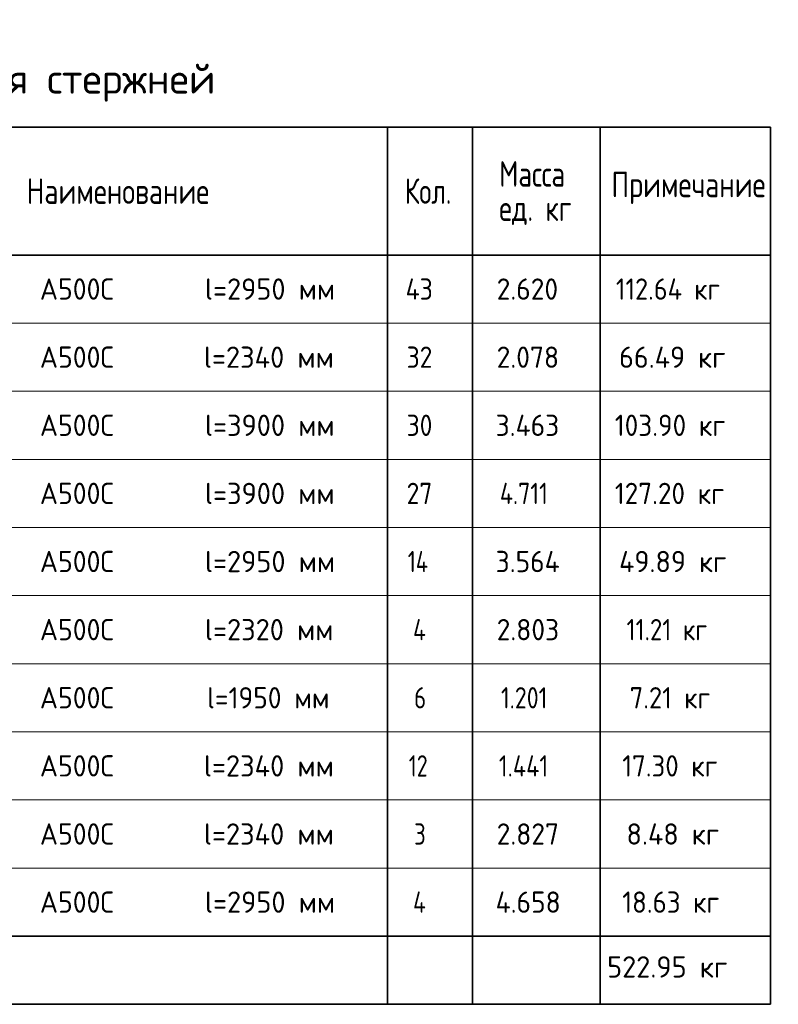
# Model space of a CAD drawing. Header units: metres. Extents: x -38 to 98, y -15 to 21.
# Tile 111 of 124: x 77.6 to 86.51, y 4.47 to 16.04. Entities that reach past the tile are written whole.
import ezdxf

# ---------------------------------------------------------------- set-up
doc = ezdxf.new("R2010")
doc.units = ezdxf.units.M
doc.styles.add('ISOCPEUR', font='txt')

msp = doc.modelspace()

# ---------------------------------------------------------------- linework, layer by layer
at = {"color": 7, "linetype": 'Continuous', "lineweight": 35, "transparency": 33554687}
for p, q in [((86.4198, 14.7717), (67.9198, 14.7717)), ((81.9198, 14.7717), (81.9198, 13.2717)), ((82.9198, 14.7717), (82.9198, 13.2717)), ((84.4198, 14.7717), (84.4198, 13.2717)), ((86.4198, 14.7717), (86.4198, 13.2717)), ((86.4198, 13.2717), (67.9198, 13.2717)), ((81.9198, 13.2717), (81.9198, 12.4717)), ((82.9198, 13.2717), (82.9198, 12.4717)), ((84.4198, 13.2717), (84.4198, 12.4717)), ((86.4198, 13.2717), (86.4198, 12.4717)), ((81.9198, 12.4717), (81.9198, 11.6717)), ((82.9198, 12.4717), (82.9198, 11.6717)), ((84.4198, 12.4717), (84.4198, 11.6717)), ((86.4198, 12.4717), (86.4198, 11.6717)), ((81.9198, 11.6717), (81.9198, 10.8717)), ((82.9198, 11.6717), (82.9198, 10.8717)), ((84.4198, 11.6717), (84.4198, 10.8717)), ((86.4198, 11.6717), (86.4198, 10.8717)), ((81.9198, 10.8717), (81.9198, 10.0717)), ((82.9198, 10.8717), (82.9198, 10.0717)), ((84.4198, 10.8717), (84.4198, 10.0717)), ((86.4198, 10.8717), (86.4198, 10.0717)), ((81.9198, 10.0717), (81.9198, 9.2717)), ((82.9198, 10.0717), (82.9198, 9.2717)), ((84.4198, 10.0717), (84.4198, 9.2717)), ((86.4198, 10.0717), (86.4198, 9.2717)), ((81.9198, 9.2717), (81.9198, 8.4717)), ((82.9198, 9.2717), (82.9198, 8.4717)), ((84.4198, 9.2717), (84.4198, 8.4717)), ((86.4198, 9.2717), (86.4198, 8.4717)), ((81.9198, 8.4717), (81.9198, 7.6717)), ((82.9198, 8.4717), (82.9198, 7.6717)), ((84.4198, 8.4717), (84.4198, 7.6717)), ((86.4198, 8.4717), (86.4198, 7.6717)), ((81.9198, 7.6717), (81.9198, 6.8717)), ((82.9198, 7.6717), (82.9198, 6.8717)), ((84.4198, 7.6717), (84.4198, 6.8717)), ((86.4198, 7.6717), (86.4198, 6.8717)), ((81.9198, 6.8717), (81.9198, 6.0717)), ((82.9198, 6.8717), (82.9198, 6.0717)), ((84.4198, 6.8717), (84.4198, 6.0717)), ((86.4198, 6.8717), (86.4198, 6.0717)), ((81.9198, 6.0717), (81.9198, 5.2717)), ((82.9198, 6.0717), (82.9198, 5.2717)), ((84.4198, 6.0717), (84.4198, 5.2717)), ((86.4198, 6.0717), (86.4198, 5.2717)), ((67.9198, 5.2717), (86.4198, 5.2717)), ((81.9198, 5.2717), (81.9198, 4.4717)), ((82.9198, 5.2717), (82.9198, 4.4717)), ((84.4198, 5.2717), (84.4198, 4.4717)), ((86.4198, 4.4717), (86.4198, 5.2717)), ((67.9198, 4.4717), (86.4198, 4.4717))]:
    msp.add_line(p, q, dxfattribs=at)
at = {"color": 7, "linetype": 'Continuous', "lineweight": 13, "transparency": 33554687}
for p, q in [((86.4198, 12.4717), (67.9198, 12.4717)), ((86.4198, 11.6717), (67.9198, 11.6717)), ((86.4198, 10.8717), (67.9198, 10.8717)), ((86.4198, 10.0717), (67.9198, 10.0717)), ((86.4198, 9.2717), (67.9198, 9.2717)), ((86.4198, 8.4717), (67.9198, 8.4717)), ((86.4198, 7.6717), (67.9198, 7.6717)), ((86.4198, 6.8717), (67.9198, 6.8717)), ((86.4198, 6.0717), (67.9198, 6.0717)), ((86.4198, 5.2717), (67.9198, 5.2717))]:
    msp.add_line(p, q, dxfattribs=at)

# ---------------------------------------------------------------- texts
at = {"color": 7, "linetype": 'Continuous', "lineweight": 35, "transparency": 33554687, "attachment_point": 7, "style": 'ISOCPEUR'}
for s, insert, char_height, width in [('\\W0.99;Спецификация стержней', (74.4748, 15.0717), 0.35, 5.559674), ('\\W0.76;Масса', (83.2325, 14.0741), 0.3, 1.001696), ('\\W0.78;Наименование', (77.6811, 13.8717), 0.3, 2.227829), ('\\W0.74;Кол.', (82.1231, 13.8717), 0.3, 0.710583), ('\\W0.78;Примечание', (84.5506, 13.8687), 0.3, 1.867518), ('\\W0.76;ед. кг', (83.2325, 13.6241), 0.3, 1.001193), ('\\W0.95;А500С', (77.8357, 12.7467), 0.25, 1.042909), ('\\W0.97;l=2950 мм', (79.7748, 12.7467), 0.25, 1.645081), ('\\W0.88;43', (82.1323, 12.7467), 0.25, 0.484994), ('\\W0.94;2.620', (83.2023, 12.7467), 0.25, 0.891676), ('\\W0.90;112.64 кг', (84.6023, 12.7467), 0.25, 1.486952), ('\\W0.95;А500С', (77.8357, 11.9467), 0.25, 1.042909), ('\\W0.97;l=2340 мм', (79.7623, 11.9467), 0.25, 1.670194), ('\\W0.87;32', (82.1448, 11.9467), 0.25, 0.45901), ('\\W0.94;2.078', (83.2023, 11.9467), 0.25, 0.891676), ('\\W0.96;66.49 кг', (84.6398, 11.9467), 0.25, 1.419458), ('\\W0.95;А500С', (77.8357, 11.1467), 0.25, 1.042909), ('\\W0.97;l=3900 мм', (79.7748, 11.1467), 0.25, 1.645081), ('\\W0.87;30', (82.1448, 11.1467), 0.25, 0.45901), ('\\W0.94;3.463', (83.1898, 11.1467), 0.25, 0.916955), ('\\W0.93;103.90 кг', (84.5898, 11.1467), 0.25, 1.515712), ('\\W0.95;А500С', (77.8357, 10.3467), 0.25, 1.042909), ('\\W0.97;l=3900 мм', (79.7748, 10.3467), 0.25, 1.645081), ('\\W0.87;27', (82.1448, 10.3467), 0.25, 0.45901), ('\\W0.82;4.711', (83.2398, 10.3467), 0.25, 0.802569), ('\\W0.93;127.20 кг', (84.5898, 10.3467), 0.25, 1.515712), ('\\W0.95;А500С', (77.8357, 9.5467), 0.25, 1.042909), ('\\W0.97;l=2950 мм', (79.7748, 9.5467), 0.25, 1.645081), ('\\W0.76;14', (82.1573, 9.5467), 0.25, 0.420468), ('\\W0.94;3.564', (83.1898, 9.5467), 0.25, 0.916955), ('\\W0.96;49.89 кг', (84.6398, 9.5467), 0.25, 1.419458), ('\\W0.95;А500С', (77.8357, 8.7467), 0.25, 1.042909), ('\\W0.97;l=2320 мм', (79.7748, 8.7467), 0.25, 1.645081), ('\\W0.80;4', (82.2198, 8.7467), 0.25, 0.299861), ('\\W0.94;2.803', (83.2023, 8.7467), 0.25, 0.891676), ('\\W0.85;11.21 кг', (84.7273, 8.7467), 0.25, 1.230625), ('\\W0.94;l=1950 мм', (79.7998, 7.9467), 0.25, 1.591262), ('\\W0.95;А500С', (77.8357, 7.9467), 0.25, 1.042909), ('\\W0.78;6', (82.2323, 7.9467), 0.25, 0.272006), ('\\W0.82;1.201', (83.2523, 7.9467), 0.25, 0.776845), ('\\W0.91;7.21 кг', (84.7648, 7.9467), 0.25, 1.163462), ('\\W0.95;А500С', (77.8357, 7.1467), 0.25, 1.042909), ('\\W0.97;l=2340 мм', (79.7623, 7.1467), 0.25, 1.670194), ('\\W0.75;12', (82.1698, 7.1467), 0.25, 0.393567), ('\\W0.92;17.30 кг', (84.6773, 7.1467), 0.25, 1.339754), ('\\W0.83;1.441', (83.2273, 7.1467), 0.25, 0.828253), ('\\W0.95;А500С', (77.8357, 6.3467), 0.25, 1.042909), ('\\W0.97;l=2340 мм', (79.7623, 6.3467), 0.25, 1.670194), ('\\W0.78;3', (82.2323, 6.3467), 0.25, 0.272006), ('\\W0.94;2.827', (83.2023, 6.3467), 0.25, 0.891676), ('\\W0.96;8.48 кг', (84.7273, 6.3467), 0.25, 1.243911), ('\\W0.95;А500С', (77.8357, 5.5467), 0.25, 1.042909), ('\\W0.97;l=2950 мм', (79.7748, 5.5467), 0.25, 1.645081), ('\\W0.80;4', (82.2198, 5.5467), 0.25, 0.299861), ('\\W0.94;4.658', (83.1898, 5.5467), 0.25, 0.916955), ('\\W0.92;18.63 кг', (84.6773, 5.5467), 0.25, 1.339754), ('\\W0.97;522.95 кг', (84.4994, 4.7858), 0.25, 1.569728)]:
    msp.add_mtext(s, dxfattribs=dict(at, insert=insert, char_height=char_height, width=width))

doc.saveas('drawing.dxf')
